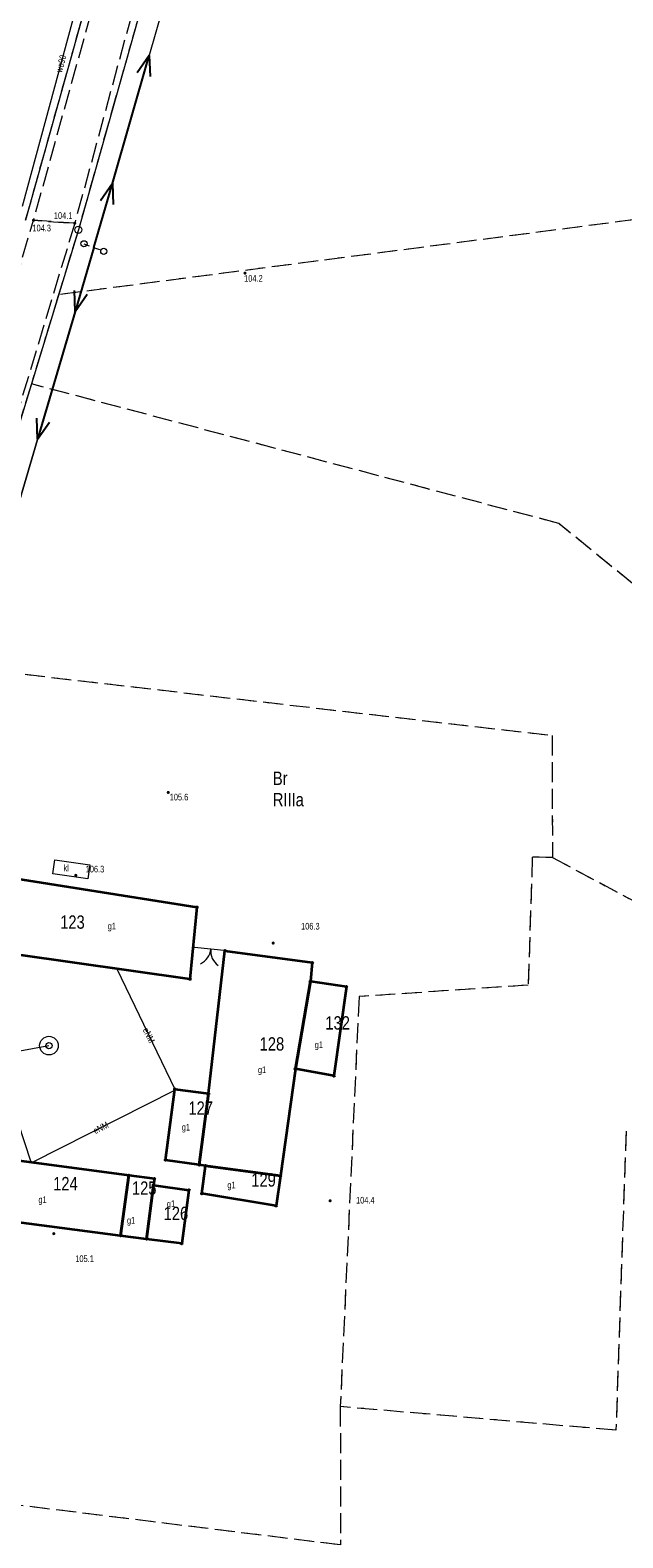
# Model space of a CAD drawing. Header units: inches. Extents: x 6497603 to 6502483, y 5925790 to 5934357.
# Tile 250 of 256: x 6501069 to 6501136, y 5926863 to 5927032. Entities that reach past the tile are written whole.
import ezdxf
from ezdxf.enums import TextEntityAlignment as Align

# ---------------------------------------------------------------- set-up
doc = ezdxf.new("R2010")
doc.units = ezdxf.units.IN
doc.header["$MEASUREMENT"] = 0
for name, pattern in [('2.25_0.75', [3, 2.25, -0.75]), ('219-1000', [0, 0]), ('egkk-1000', [3, 2.25, -0.75]), ('egug-1000', [1.5, 0.75, -0.75]), ('otob_1000', [0, 0]), ('suep_nn_1000', [0, 0]), ('supp_1000', [1.25, 0.625, -0.625])]:
    doc.linetypes.add(name, pattern=pattern)
for name, color, linetype in [('202-punkt graniczny', 7, 'Continuous'), ('209-oznaczenie konturu klasyfikacyjnego', 7, 'Continuous'), ('210-oznaczenie konturu użytku gruntowego', 7, 'Continuous'), ('217-kontur klasyfikacyjny', 7, 'Continuous'), ('218-kontur użytku gruntowego', 7, 'Continuous'), ('219-działka ewidencyjna', 7, 'Continuous'), ('312-budynek ewidencyjny', 7, 'Continuous'), ('312-oznaczenie budynku ewidencyjnego', 7, 'Continuous'), ('312-oznaczenie budynku ewidencyjnego-Atr117', 7, 'Continuous'), ('brama', 7, 'Continuous'), ('jezdnia', 7, 'Continuous'), ('osadnik  szambo', 7, 'Continuous'), ('osadnik  szambo-Atr17', 7, 'Continuous'), ('pikieta naturalna', 7, 'Continuous'), ('pikieta naturalna-Atr2', 7, 'Continuous'), ('przewód elektroenergetyczny niskiego napięcia', 7, 'Continuous'), ('przewód elektroenergetyczny podziemny', 7, 'Continuous'), ('przewód elektroenergetyczny podziemny-Atr1', 7, 'Continuous'), ('przewód wodociągowy', 7, 'Continuous'), ('przewód wodociągowy-Atr1', 7, 'Continuous'), ('Punkt budynku', 7, 'Continuous'), ('studnia zwykła', 7, 'Continuous'), ('słup przewodów napowietrznych', 7, 'Continuous')]:
    doc.layers.add(name, color=color, linetype=linetype)
doc.styles.get("Standard").update_dxf_attribs({"font": 'arial.ttf'})

# ---------------------------------------------------------------- blocks, each defined once
blk = doc.blocks.new('202')
at = {"color": 0, "linetype": 'Continuous', "lineweight": 0}
blk.add_circle((0, 0), 0.4, dxfattribs=at)
blk = doc.blocks.new('PUNKTBUD')
at = {"color": 0}
blk.add_circle((0, 0), 0.09, dxfattribs=at)
blk = doc.blocks.new('PW01')
at = {"linetype": 'Continuous', "lineweight": 13}
h = blk.add_hatch(color=0, dxfattribs=at)
edge = h.paths.add_edge_path()
edge.add_arc((0, 0), 0.18, 0, 360)
blk = doc.blocks.new('US13')
at = {"color": 0, "linetype": 'Continuous', "lineweight": 13}
for radius in [1.05, 0.35]:
    blk.add_circle((0, 0), radius, dxfattribs=at)
blk = doc.blocks.new('OK02')
at = {"color": 0, "linetype": 'Continuous', "lineweight": 0}
for centre, start, end in [((-2, 0), 0, 60), ((2, 0), 120, 180)]:
    blk.add_arc(centre, 2, start, end, dxfattribs=at)
blk = doc.blocks.new('SM05')
at = {"color": 0, "linetype": 'Continuous', "lineweight": 13}
blk.add_circle((0, 0), 0.35, dxfattribs=at)
blk = doc.blocks.new('SUEP1')
at = {"color": 0, "linetype": 'Continuous'}
for p, q in [((0, 0), (7.5, 0)), ((7.5, 0), (5.25, 0.75)), ((7.5, 0), (5.25, -0.75)), ((7.5, 0), (22.5, 0)), ((22.5, 0), (20.25, 0.75)), ((22.5, 0), (20.25, -0.75))]:
    blk.add_line(p, q, dxfattribs=at)

msp = doc.modelspace()

# ---------------------------------------------------------------- linework, layer by layer
at = {"layer": '217-kontur klasyfikacyjny', "color": 3, "linetype": 'egkk-1000', "lineweight": 18, "flags": 128}
for points in [[(6501068.61, 5927010.92), (6501117.86, 5927187.1)], [(6501111.43, 5927140.46), (6501074.55, 5927009.85)], [(6501149.13, 5927012.55), (6501072.32, 5927002.55)], [(6501074.55, 5927009.85), (6501072.32, 5927002.55)], [(6501072.32, 5927002.55), (6501071.3, 5926999.21)], [(6501071.3, 5926999.21), (6501069.26, 5926992.52)], [(6501069.26, 5926992.52), (6501062.81, 5926971.42)], [(6501128.63, 5926976.81), (6501069.26, 5926992.52)], [(6501209.1, 5926911.36), (6501128.63, 5926976.81)], [(6501059.6, 5926960.87), (6501127.9, 5926952.95)], [(6501127.9, 5926952.95), (6501127.92, 5926939.22)], [(6501125.66, 5926939.25), (6501125.2, 5926924.86)], [(6501127.92, 5926939.22), (6501125.66, 5926939.25)], [(6501127.92, 5926939.22), (6501169.15, 5926917.17)], [(6501125.2, 5926924.86), (6501106.15, 5926923.56)], [(6501106.15, 5926923.56), (6501104.04, 5926877.43)], [(6501136.21, 5926908.44), (6501135.08, 5926874.77)], [(6501135.08, 5926874.77), (6501104.04, 5926877.43)], [(6501104.04, 5926877.43), (6501104.06, 5926861.86)], [(6501104.06, 5926861.86), (6501038.54, 5926869.95)]]:
    msp.add_lwpolyline(points, dxfattribs=at)
at = {"layer": '218-kontur użytku gruntowego', "color": 3, "linetype": 'egug-1000', "lineweight": 18, "flags": 128}
for points in [[(6501068.61, 5927010.92), (6501117.86, 5927187.1)], [(6501111.43, 5927140.46), (6501074.55, 5927009.85)], [(6501149.13, 5927012.55), (6501072.32, 5927002.55)], [(6501074.55, 5927009.85), (6501072.32, 5927002.55)], [(6501072.32, 5927002.55), (6501071.3, 5926999.21)], [(6501071.3, 5926999.21), (6501069.26, 5926992.52)], [(6501069.26, 5926992.52), (6501062.81, 5926971.42)], [(6501128.63, 5926976.81), (6501069.26, 5926992.52)], [(6501209.1, 5926911.36), (6501128.63, 5926976.81)], [(6501059.6, 5926960.87), (6501127.9, 5926952.95)], [(6501127.9, 5926952.95), (6501127.92, 5926939.22)], [(6501125.66, 5926939.25), (6501125.2, 5926924.86)], [(6501127.92, 5926939.22), (6501125.66, 5926939.25)], [(6501127.92, 5926939.22), (6501169.15, 5926917.17)], [(6501125.2, 5926924.86), (6501106.15, 5926923.56)], [(6501106.15, 5926923.56), (6501104.04, 5926877.43)], [(6501136.21, 5926908.44), (6501135.08, 5926874.77)], [(6501135.08, 5926874.77), (6501104.04, 5926877.43)], [(6501104.04, 5926877.43), (6501104.06, 5926861.86)], [(6501104.06, 5926861.86), (6501038.54, 5926869.95)]]:
    msp.add_lwpolyline(points, dxfattribs=at)
at = {"layer": '219-działka ewidencyjna', "color": 3, "linetype": '219-1000', "lineweight": 18, "flags": 128}
for points in [[(6501117.86, 5927187.1), (6501068.61, 5927010.92)], [(6501111.43, 5927140.46), (6501074.55, 5927009.85)], [(6501074.55, 5927009.85), (6501054.31, 5926943.58)]]:
    msp.add_lwpolyline(points, dxfattribs=at)
at = {"layer": '312-budynek ewidencyjny', "color": 7, "linetype": 'Continuous', "lineweight": 35, "flags": 128}
for points in [[(6501062.04, 5926937.72), (6501087.89, 5926933.63)], [(6501087.89, 5926933.63), (6501087.11, 5926925.53)], [(6501087.11, 5926925.53), (6501060.91, 5926929.25)], [(6501089.21, 5926912.65), (6501091.05, 5926928.72)], [(6501091.05, 5926928.72), (6501100.88, 5926927.39)], [(6501100.88, 5926927.39), (6501100.67, 5926925.29)], [(6501100.67, 5926925.29), (6501098.99, 5926915.44)], [(6501098.99, 5926915.44), (6501100.67, 5926925.29)], [(6501100.67, 5926925.29), (6501104.73, 5926924.69)], [(6501104.73, 5926924.69), (6501103.32, 5926914.64)], [(6501098.99, 5926915.44), (6501097.29, 5926903.4)], [(6501103.32, 5926914.64), (6501098.99, 5926915.44)], [(6501084.36, 5926905.17), (6501085.41, 5926913.15)], [(6501085.41, 5926913.15), (6501089.21, 5926912.65)], [(6501089.21, 5926912.65), (6501088.16, 5926904.63)], [(6501088.16, 5926904.63), (6501089.21, 5926912.65)], [(6501063.61, 5926905.67), (6501080.24, 5926903.46)], [(6501088.16, 5926904.63), (6501084.36, 5926905.17)], [(6501080.24, 5926903.46), (6501079.31, 5926896.66)], [(6501079.31, 5926896.66), (6501080.24, 5926903.46)], [(6501080.24, 5926903.46), (6501083.11, 5926903.08)], [(6501088.88, 5926904.53), (6501088.16, 5926904.63)], [(6501088.45, 5926901.4), (6501088.88, 5926904.53)], [(6501097.29, 5926903.4), (6501088.88, 5926904.53)], [(6501088.88, 5926904.53), (6501097.29, 5926903.4)], [(6501083.01, 5926902.34), (6501082.23, 5926896.28)], [(6501082.23, 5926896.28), (6501083.01, 5926902.34)], [(6501083.11, 5926903.08), (6501083.01, 5926902.34)], [(6501083.01, 5926902.34), (6501086.99, 5926901.8)], [(6501086.99, 5926901.8), (6501086.19, 5926895.77)], [(6501097.29, 5926903.4), (6501096.81, 5926900.02)], [(6501096.81, 5926900.02), (6501088.45, 5926901.4)], [(6501079.31, 5926896.66), (6501062.39, 5926898.86)], [(6501082.23, 5926896.28), (6501079.31, 5926896.66)], [(6501086.19, 5926895.77), (6501082.23, 5926896.28)]]:
    msp.add_lwpolyline(points, dxfattribs=at)
at = {"layer": 'brama', "color": 7, "linetype": 'otob_1000', "lineweight": 18, "flags": 128}
msp.add_lwpolyline([(6501091.32, 5926928.7), (6501087.61, 5926929.08)], dxfattribs=at)
at = {"layer": 'jezdnia', "color": 7, "linetype": '2.25_0.75', "lineweight": 18, "flags": 128}
for points in [[(6501190, 5927455.15), (6501193.99, 5927455.85), (6501188.98, 5927431.27), (6501182.97, 5927400.55), (6501177.82, 5927379.78), (6501164.5, 5927327.05), (6501148.39, 5927274.52), (6501135.34, 5927228.12), (6501119.43, 5927171.63), (6501103.05, 5927116.44), (6501088.89, 5927064.66), (6501074.14, 5927010.59), (6501069.5, 5927010.92), (6501084.81, 5927066.01), (6501098.52, 5927117.56), (6501106.06, 5927143.53), (6501118.68, 5927186.27), (6501131.05, 5927229.19), (6501135.35, 5927245.6), (6501140.86, 5927263.13), (6501154.92, 5927308.04), (6501165.96, 5927348.4), (6501175.58, 5927385.83), (6501184.71, 5927432.12)], [(6501074.14, 5927010.59), (6501051, 5926934.13), (6501046.54, 5926923.78), (6501043.78, 5926924.31), (6501048.08, 5926939.17), (6501069.5, 5927010.92)]]:
    msp.add_lwpolyline(points, close=True, dxfattribs=at)
at = {"layer": 'osadnik  szambo', "color": 34, "linetype": 'Continuous', "lineweight": 18, "flags": 128}
msp.add_lwpolyline([(6501071.66, 5926937.38), (6501071.89, 5926938.96), (6501075.84, 5926938.39), (6501075.62, 5926936.81)], close=True, dxfattribs=at)
at = {"layer": 'przewód elektroenergetyczny niskiego napięcia', "color": 1, "linetype": 'suep_nn_1000', "lineweight": 18, "flags": 128}
for points in [[(6501092.33, 5927063.54), (6501076.3, 5927007.86)], [(6501076.3, 5927007.86), (6501061.47, 5926957.5)], [(6501061.47, 5926957.5), (6501076.3, 5927007.86)]]:
    msp.add_lwpolyline(points, dxfattribs=at)
at = {"layer": 'przewód elektroenergetyczny podziemny', "color": 1, "linetype": 'Continuous', "lineweight": 18, "flags": 128}
for points in [[(6501078.87, 5926926.7), (6501085.41, 5926913.15)], [(6501069.24, 5926904.92), (6501064.87, 5926918.11), (6501064.01, 5926918.12)], [(6501085.39, 5926913), (6501069.34, 5926904.91)]]:
    msp.add_lwpolyline(points, dxfattribs=at)
at = {"layer": 'przewód wodociągowy', "color": 5, "linetype": 'Continuous', "lineweight": 18, "flags": 128}
for points in [[(6501068.25, 5927012.53), (6501093.52, 5927105.72), (6501106.33, 5927157.67), (6501115.91, 5927187.33), (6501140.07, 5927267.79), (6501174.23, 5927387.63), (6501193.69, 5927485.92), (6501208.26, 5927610.3), (6501217.31, 5927671.56), (6501231.32, 5927711.54), (6501248.71, 5927740.61), (6501267.39, 5927769.12), (6501296.57, 5927814.74), (6501311.2, 5927838.21), (6501318.11, 5927834.7), (6501318.51, 5927834.48)], [(6501063.82, 5926916.73), (6501071.24, 5926918.05)]]:
    msp.add_lwpolyline(points, dxfattribs=at)
at = {"layer": 'słup przewodów napowietrznych', "color": 7, "linetype": 'supp_1000', "lineweight": 18, "flags": 128}
msp.add_lwpolyline([(6501075.18, 5927008.28), (6501077.41, 5927007.44)], dxfattribs=at)

# ---------------------------------------------------------------- block references
at = {"layer": '202-punkt graniczny', "color": 7, "linetype": 'Continuous', "lineweight": 18}
msp.add_blockref('202', (6501074.55, 5927009.85), dxfattribs=at)
at = {"layer": 'brama', "color": 7, "linetype": 'Continuous', "lineweight": 18, "rotation": 174.152}
msp.add_blockref('OK02', (6501089.465, 5926928.89), dxfattribs=at)
at = {"layer": 'pikieta naturalna', "color": 7, "linetype": 'Continuous', "lineweight": 13}
for p in [(6501069.5, 5927010.92), (6501074.14, 5927010.59), (6501093.31, 5927004.98), (6501084.67, 5926946.54), (6501074.26, 5926937.21), (6501096.48, 5926929.59), (6501102.89, 5926900.59), (6501071.78, 5926896.89)]:
    msp.add_blockref('PW01', p, dxfattribs=at)
at = {"layer": 'przewód elektroenergetyczny niskiego napięcia', "color": 1, "linetype": 'Continuous', "lineweight": 18}
for rotation in [73.939, 253.591]:
    msp.add_blockref('SUEP1', (6501076.3, 5927007.86), dxfattribs=dict(at, rotation=rotation))
at = {"layer": 'Punkt budynku', "color": 5, "linetype": 'Continuous', "lineweight": 13}
for p in [(6501087.89, 5926933.63), (6501091.05, 5926928.72), (6501100.88, 5926927.39), (6501087.11, 5926925.53), (6501100.67, 5926925.29), (6501104.73, 5926924.69), (6501098.99, 5926915.44), (6501103.32, 5926914.64), (6501085.41, 5926913.15), (6501089.21, 5926912.65), (6501084.36, 5926905.17), (6501080.24, 5926903.46), (6501088.16, 5926904.63), (6501088.88, 5926904.53), (6501097.29, 5926903.4), (6501083.01, 5926902.34), (6501083.11, 5926903.08), (6501086.99, 5926901.8), (6501088.45, 5926901.4), (6501096.81, 5926900.02), (6501079.31, 5926896.66), (6501082.23, 5926896.28), (6501086.19, 5926895.77)]:
    msp.add_blockref('PUNKTBUD', p, dxfattribs=at)
at = {"layer": 'studnia zwykła', "color": 5, "linetype": 'Continuous', "lineweight": 18}
msp.add_blockref('US13', (6501071.24, 5926918.05), dxfattribs=at)
at = {"layer": 'słup przewodów napowietrznych', "color": 7, "linetype": 'Continuous', "lineweight": 18}
for p in [(6501075.18, 5927008.28), (6501077.41, 5927007.44)]:
    msp.add_blockref('SM05', p, dxfattribs=at)

# ---------------------------------------------------------------- texts
at = {"layer": '209-oznaczenie konturu klasyfikacyjnego', "color": 3, "linetype": 'Continuous', "lineweight": 18, "width": 0.79}
msp.add_text('RIIIa', height=1.5, dxfattribs=at).set_placement((6501096.44, 5926946.48), align=Align.TOP_LEFT)
at = {"layer": '210-oznaczenie konturu użytku gruntowego', "color": 3, "linetype": 'Continuous', "lineweight": 18, "width": 0.79}
msp.add_text('Br', height=1.5, dxfattribs=at).set_placement((6501096.45, 5926947.38))
at = {"layer": '312-oznaczenie budynku ewidencyjnego', "color": 7, "linetype": 'Continuous', "lineweight": 18, "width": 0.79}
for s, p in [('123', (6501072.5, 5926931.2)), ('132', (6501102.36, 5926919.86)), ('128', (6501094.96, 5926917.49)), ('127', (6501086.94, 5926910.27)), ('129', (6501094.02, 5926902.18)), ('124', (6501071.71, 5926901.77)), ('125', (6501080.58, 5926901.27)), ('126', (6501084.15, 5926898.42))]:
    msp.add_text(s, height=1.5, dxfattribs=at).set_placement(p)
at = {"layer": '312-oznaczenie budynku ewidencyjnego-Atr117', "color": 7, "width": 0.667}
for p in [(6501078.31, 5926931.5), (6501101.62, 5926918.14), (6501095.23, 5926915.33), (6501086.66, 5926908.87), (6501091.79, 5926902.37), (6501070.52, 5926900.72), (6501080.48, 5926898.39)]:
    msp.add_text('g1', height=0.75, dxfattribs=at).set_placement(p, align=Align.MIDDLE_CENTER)
msp.add_text('g1', height=0.75, dxfattribs=at).set_placement((6501084.51, 5926899.88))
at = {"layer": 'osadnik  szambo-Atr17', "color": 34, "width": 0.667}
msp.add_text('kl', height=0.75, dxfattribs=at).set_placement((6501072.88, 5926937.67))
at = {"layer": 'pikieta naturalna-Atr2', "color": 7, "width": 0.667}
for s, p in [('104.3', (6501069.37, 5927009.68)), ('104.1', (6501071.79, 5927011.08)), ('104.2', (6501093.21, 5927004.01)), ('105.6', (6501084.83, 5926945.64)), ('106.3', (6501075.37, 5926937.54)), ('106.3', (6501099.62, 5926931.11)), ('104.4', (6501105.81, 5926900.28)), ('105.1', (6501074.2, 5926893.7))]:
    msp.add_text(s, height=0.75, dxfattribs=at).set_placement(p)
at = {"layer": 'przewód elektroenergetyczny podziemny-Atr1', "color": 1, "width": 0.667}
for rotation, p in [(295.764, (6501082.1, 5926920)), (26.75, (6501076.29, 5926908.41))]:
    msp.add_text('eNM', height=0.75, rotation=rotation, dxfattribs=at).set_placement(p, align=Align.MIDDLE_LEFT)
at = {"layer": 'przewód wodociągowy-Atr1', "color": 5, "width": 0.667}
msp.add_text('wo90', height=0.75, rotation=74.828, dxfattribs=at).set_placement((6501072.33, 5927027.58), align=Align.MIDDLE_LEFT)

doc.saveas('drawing.dxf')
